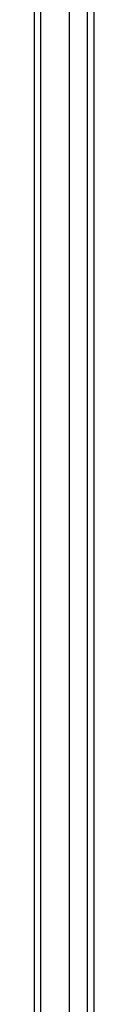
# Model space of a CAD drawing. Header units: inches. Extents: x 22 to 211, y 17 to 128.
# Tile 20 of 91: x 99.536 to 100.402, y 58.021 to 72.263. Entities that reach past the tile are written whole.
import ezdxf

# ---------------------------------------------------------------- set-up
doc = ezdxf.new("R2010")
doc.units = ezdxf.units.IN
doc.header["$MEASUREMENT"] = 0
doc.layers.add('Visible Edges(ANSI)', color=7, linetype='Continuous', lineweight=25)
doc.layers.add('Visible Tangent Edges(ANSI)', color=7, linetype='Continuous', lineweight=25)

msp = doc.modelspace()

# ---------------------------------------------------------------- linework, layer by layer
at = {"layer": 'Visible Edges(ANSI)'}
for p, q in [((99.536, 103.681), (99.536, 43.879)), ((100.047, 44.488), (100.047, 103.071)), ((100.402, 102.882), (100.402, 44.677))]:
    msp.add_line(p, q, dxfattribs=at)
at = {"layer": 'Visible Tangent Edges(ANSI)'}
for p, q in [((99.635, 43.879), (99.635, 103.681)), ((100.303, 103.012), (100.303, 44.547))]:
    msp.add_line(p, q, dxfattribs=at)

doc.saveas('drawing.dxf')
